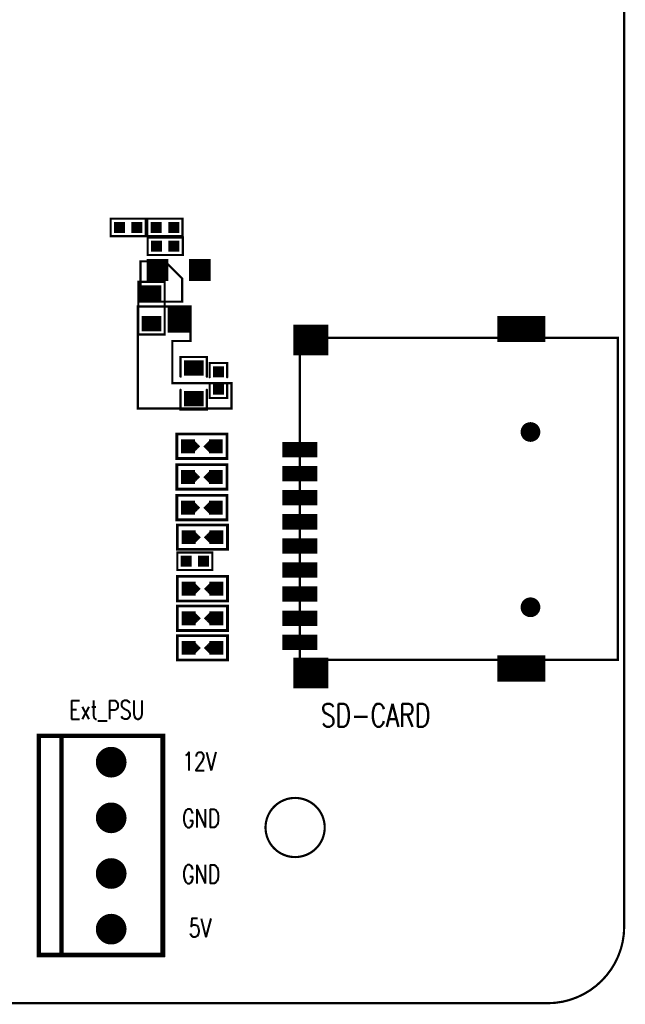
# Model space of a CAD drawing. Extents: x -14 to 157, y -7 to 92.
# Tile 124 of 129: x 129 to 157, y -4 to 41. Entities that reach past the tile are written whole.
import ezdxf

# ---------------------------------------------------------------- set-up
doc = ezdxf.new("R2010")
doc.units = 0
for name, pattern in [('SIG_22', [2, 1, 1]), ('SIG_277', [2, 1, 1]), ('TRMIDX_0', [2, 1, 1]), ('TRMIDX_1', [2, 1, 1])]:
    doc.linetypes.add(name, pattern=pattern)
for name, color, linetype in [('BOARD_CUTOUT_00', 254, 'CONTINUOUS'), ('BOARD_OUTLINE_00', 254, 'CONTINUOUS'), ('COPPER_01', 96, 'CONTINUOUS'), ('DRIL_NPLTE_THRU_01', 3, 'CONTINUOUS'), ('DRIL_NPLTE_THRU_02', 171, 'CONTINUOUS'), ('DRIL_NPLTE_THRU_03', 222, 'CONTINUOUS'), ('DRIL_NPLTE_THRU_04', 2, 'CONTINUOUS'), ('DRIL_PLTE_THRU_01', 3, 'CONTINUOUS'), ('DRIL_PLTE_THRU_02', 171, 'CONTINUOUS'), ('DRIL_PLTE_THRU_03', 222, 'CONTINUOUS'), ('DRIL_PLTE_THRU_04', 2, 'CONTINUOUS'), ('DRIL_SYMBOL', 254, 'CONTINUOUS'), ('PADS_BOT', 56, 'CONTINUOUS'), ('PADS_INNER', 96, 'CONTINUOUS'), ('PADS_TOP', 96, 'CONTINUOUS'), ('PART_TOP_2DLINE_00', 183, 'CONTINUOUS'), ('PART_TOP_2DLINE_01', 183, 'CONTINUOUS'), ('PART_TOP_2DLINE_126', 183, 'CONTINUOUS'), ('PART_TOP_COPPER_01', 183, 'CONTINUOUS'), ('TEXT_126', 254, 'CONTINUOUS')]:
    doc.layers.add(name, color=color, linetype=linetype)
doc.styles.add('W0$12', font='simplex', dxfattribs={"width": 0.75})
doc.styles.add('W0$15', font='simplex', dxfattribs={"width": 0.75})

# ---------------------------------------------------------------- blocks, each defined once
blk = doc.blocks.new('BOARD_74')
at = {"layer": 'BOARD_CUTOUT_00', "const_width": 0.1}
blk.add_lwpolyline([(146.35067, -82.00042, 1), (143.65067, -82.00042, 1)], format="xyb", close=True, dxfattribs=at)
at = {"layer": 'BOARD_OUTLINE_00', "const_width": 0.1}
blk.add_lwpolyline([(0, -3.5, -0.41421356), (3.5, 0), (156.51, 0, -0.41421356), (160.01, -3.5), (160.01, -86.52, -0.41421356), (156.51, -90.02), (3.5, -90.02, -0.41421356), (0, -86.52)], format="xyb", close=True, dxfattribs=at)
blk = doc.blocks.new('SMOOTH_0$1')
at = {"const_width": 0.05}
blk.add_lwpolyline([(-0.025, 0, 1), (0.025, 0, 1)], format="xyb", close=True, dxfattribs=at)
blk = doc.blocks.new('COPPER_88')
at = {"layer": 'COPPER_01', "const_width": 0.1}
blk.add_lwpolyline([(0.075, 0), (1.975, 0), (1.975, 1.05), (1.1875, 1.8375), (0.075, 1.8375)], close=True, dxfattribs=at)
at = {"layer": 'COPPER_01'}
for p in [(0.075, 1.8375), (1.1875, 1.8375), (1.975, 1.05), (0.075, 0), (1.975, 0)]:
    blk.add_blockref('SMOOTH_0$1', p, dxfattribs=at)
blk = doc.blocks.new('COPPER_146')
at = {"layer": 'COPPER_01', "const_width": 0.1}
blk.add_lwpolyline([(0, 0), (-2.4, 0), (-2.4, -4.65), (1.875, -4.65), (1.875, -3.5), (-0.825, -3.5), (-0.825, -1.575), (0, -1.575)], close=True, dxfattribs=at)
at = {"layer": 'COPPER_01'}
for p in [(-2.4, 0), (0, 0), (-0.825, -1.575), (0, -1.575), (-0.825, -3.5), (1.875, -3.5), (-2.4, -4.65), (1.875, -4.65)]:
    blk.add_blockref('SMOOTH_0$1', p, dxfattribs=at)
blk = doc.blocks.new('PART_BODY_TOP_24')
at = {"layer": 'PART_TOP_2DLINE_01', "const_width": 0.1}
blk.add_lwpolyline([(-0.8, 0.4), (0.8, 0.4), (0.8, -0.4), (-0.8, -0.4)], close=True, dxfattribs=at)
at = {"layer": 'PART_TOP_2DLINE_01'}
for p in [(-0.8, 0.4), (0.8, 0.4), (-0.8, -0.4), (0.8, -0.4)]:
    blk.add_blockref('SMOOTH_0$1', p, dxfattribs=at)
blk = doc.blocks.new('DRIL_HOLE_0')
blk.add_lwpolyline([(0, 0, 1), (0, 0, 1)], format="xyb", close=True)
blk = doc.blocks.new('PAD_0')
blk.add_lwpolyline([(0, 0, 1), (0, 0, 1)], format="xyb", close=True)
blk = doc.blocks.new('PAD_1')
at = {"const_width": 0.5}
blk.add_lwpolyline([(-0.25, 0), (0.25, 0)], dxfattribs=at)
blk = doc.blocks.new('STK_TOP_7')
at = {"layer": 'DRIL_PLTE_THRU_01'}
blk.add_blockref('DRIL_HOLE_0', (0, 0), dxfattribs=at)
at = {"layer": 'DRIL_PLTE_THRU_02'}
blk.add_blockref('DRIL_HOLE_0', (0, 0), dxfattribs=at)
at = {"layer": 'DRIL_PLTE_THRU_03'}
blk.add_blockref('DRIL_HOLE_0', (0, 0), dxfattribs=at)
at = {"layer": 'DRIL_PLTE_THRU_04'}
blk.add_blockref('DRIL_HOLE_0', (0, 0), dxfattribs=at)
at = {"layer": 'PADS_BOT'}
blk.add_blockref('PAD_0', (0, 0), dxfattribs=at)
at = {"layer": 'PADS_INNER'}
blk.add_blockref('PAD_0', (0, 0), dxfattribs=at)
at = {"layer": 'PADS_TOP'}
blk.add_blockref('PAD_1', (0, 0), dxfattribs=at)
blk = doc.blocks.new('SYM_TOP_17')
for name, p in [('PART_BODY_TOP_24', (0, 0)), ('STK_TOP_7', (-0.4, 0)), ('STK_TOP_7', (0.4, 0))]:
    blk.add_blockref(name, p)
blk = doc.blocks.new('PART_TOP_20')
blk.add_blockref('SYM_TOP_17', (0, 0))
blk = doc.blocks.new('PART_TOP_21')
blk.add_blockref('SYM_TOP_17', (0, 0))
blk = doc.blocks.new('PART_TOP_22')
blk.add_blockref('SYM_TOP_17', (0, 0))
blk = doc.blocks.new('PART_BODY_TOP_61')
at = {"layer": 'PART_TOP_2DLINE_01', "const_width": 0.1}
blk.add_lwpolyline([(-1.2, 0.6), (1.2, 0.6), (1.2, -0.6), (-1.2, -0.6)], close=True, dxfattribs=at)
at = {"layer": 'PART_TOP_2DLINE_01'}
for p in [(-1.2, 0.6), (1.2, 0.6), (-1.2, -0.6), (1.2, -0.6)]:
    blk.add_blockref('SMOOTH_0$1', p, dxfattribs=at)
blk = doc.blocks.new('PAD_9')
at = {"const_width": 0.7}
blk.add_lwpolyline([(-0.45, 0), (0.45, 0)], dxfattribs=at)
blk = doc.blocks.new('STK_TOP_10')
at = {"layer": 'DRIL_PLTE_THRU_01'}
blk.add_blockref('DRIL_HOLE_0', (0, 0), dxfattribs=at)
at = {"layer": 'DRIL_PLTE_THRU_02'}
blk.add_blockref('DRIL_HOLE_0', (0, 0), dxfattribs=at)
at = {"layer": 'DRIL_PLTE_THRU_03'}
blk.add_blockref('DRIL_HOLE_0', (0, 0), dxfattribs=at)
at = {"layer": 'DRIL_PLTE_THRU_04'}
blk.add_blockref('DRIL_HOLE_0', (0, 0), dxfattribs=at)
at = {"layer": 'PADS_BOT'}
blk.add_blockref('PAD_0', (0, 0), dxfattribs=at)
at = {"layer": 'PADS_INNER'}
blk.add_blockref('PAD_0', (0, 0), dxfattribs=at)
at = {"layer": 'PADS_TOP', "rotation": 90}
blk.add_blockref('PAD_9', (0, 0), dxfattribs=at)
blk = doc.blocks.new('SYM_TOP_54')
for name, p in [('PART_BODY_TOP_61', (0, 0)), ('STK_TOP_10', (-0.7, 0)), ('STK_TOP_10', (0.7, 0))]:
    blk.add_blockref(name, p)
blk = doc.blocks.new('PART_TOP_23')
blk.add_blockref('SYM_TOP_54', (0, 0))
blk = doc.blocks.new('PAD_7')
at = {"const_width": 0.9906}
blk.add_lwpolyline([(-0.4953, 0), (0.4953, 0)], dxfattribs=at)
blk = doc.blocks.new('STK_TOP_68')
at = {"layer": 'DRIL_PLTE_THRU_01'}
blk.add_blockref('DRIL_HOLE_0', (0, 0), dxfattribs=at)
at = {"layer": 'DRIL_PLTE_THRU_02'}
blk.add_blockref('DRIL_HOLE_0', (0, 0), dxfattribs=at)
at = {"layer": 'DRIL_PLTE_THRU_03'}
blk.add_blockref('DRIL_HOLE_0', (0, 0), dxfattribs=at)
at = {"layer": 'DRIL_PLTE_THRU_04'}
blk.add_blockref('DRIL_HOLE_0', (0, 0), dxfattribs=at)
at = {"layer": 'PADS_BOT'}
blk.add_blockref('PAD_0', (0, 0), dxfattribs=at)
at = {"layer": 'PADS_INNER'}
blk.add_blockref('PAD_0', (0, 0), dxfattribs=at)
at = {"layer": 'PADS_TOP'}
blk.add_blockref('PAD_7', (0, 0), dxfattribs=at)
blk = doc.blocks.new('PAD_8')
at = {"const_width": 1}
blk.add_lwpolyline([(-0.6, 0), (0.6, 0)], dxfattribs=at)
blk = doc.blocks.new('STK_TOP_69')
at = {"layer": 'DRIL_PLTE_THRU_01'}
blk.add_blockref('DRIL_HOLE_0', (0, 0), dxfattribs=at)
at = {"layer": 'DRIL_PLTE_THRU_02'}
blk.add_blockref('DRIL_HOLE_0', (0, 0), dxfattribs=at)
at = {"layer": 'DRIL_PLTE_THRU_03'}
blk.add_blockref('DRIL_HOLE_0', (0, 0), dxfattribs=at)
at = {"layer": 'DRIL_PLTE_THRU_04'}
blk.add_blockref('DRIL_HOLE_0', (0, 0), dxfattribs=at)
at = {"layer": 'PADS_BOT'}
blk.add_blockref('PAD_0', (0, 0), dxfattribs=at)
at = {"layer": 'PADS_INNER'}
blk.add_blockref('PAD_0', (0, 0), dxfattribs=at)
at = {"layer": 'PADS_TOP', "rotation": 90}
blk.add_blockref('PAD_8', (0, 0), dxfattribs=at)
blk = doc.blocks.new('SYM_TOP_25')
for name, p in [('STK_TOP_69', (0, 1.131)), ('STK_TOP_68', (-0.965, -1.131)), ('STK_TOP_68', (0.965, -1.131))]:
    blk.add_blockref(name, p)
blk = doc.blocks.new('PART_TOP_24')
blk.add_blockref('SYM_TOP_25', (0, 0))
blk = doc.blocks.new('PART_BODY_TOP_14')
at = {"layer": 'PART_TOP_2DLINE_01', "const_width": 0.1}
for points in [[(-0.3, 0.6), (-1.2, 0.6), (-1.2, -0.6), (-0.3, -0.6)], [(0.3, -0.6), (1.2, -0.6), (1.2, 0.6), (0.3, 0.6)]]:
    blk.add_lwpolyline(points, dxfattribs=at)
at = {"layer": 'PART_TOP_2DLINE_01'}
for p in [(-1.2, 0.6), (-0.3, 0.6), (0.3, 0.6), (1.2, 0.6), (-1.2, -0.6), (-0.3, -0.6), (0.3, -0.6), (1.2, -0.6)]:
    blk.add_blockref('SMOOTH_0$1', p, dxfattribs=at)
blk = doc.blocks.new('SYM_TOP_7')
for name, p in [('PART_BODY_TOP_14', (0, 0)), ('STK_TOP_10', (-0.7, 0)), ('STK_TOP_10', (0.7, 0))]:
    blk.add_blockref(name, p)
blk = doc.blocks.new('PART_TOP_25')
blk.add_blockref('SYM_TOP_7', (0, 0))
blk = doc.blocks.new('SMOOTH_0$10008')
at = {"const_width": 0.05004}
blk.add_lwpolyline([(-0.02502, 0, 1), (0.02502, 0, 1)], format="xyb", close=True, dxfattribs=at)
blk = doc.blocks.new('PART_BODY_TOP_17')
at = {"layer": 'PART_TOP_2DLINE_00', "const_width": 0.1}
blk.add_lwpolyline([(3.984, -6.4), (3.984, 8.3), (-10.516, 8.3), (-10.516, -6.4)], close=True, dxfattribs=at)
at = {"layer": 'PART_TOP_2DLINE_00'}
for p in [(-10.516, 8.3), (3.984, 8.3), (-10.516, -6.4), (3.984, -6.4)]:
    blk.add_blockref('SMOOTH_0$10008', p, dxfattribs=at)
blk = doc.blocks.new('PAD_25')
at = {"const_width": 0.699998}
blk.add_lwpolyline([(-0.799998, 0), (0.799998, 0)], dxfattribs=at)
blk = doc.blocks.new('STK_TOP_13')
at = {"layer": 'DRIL_PLTE_THRU_01'}
blk.add_blockref('DRIL_HOLE_0', (0, 0), dxfattribs=at)
at = {"layer": 'DRIL_PLTE_THRU_02'}
blk.add_blockref('DRIL_HOLE_0', (0, 0), dxfattribs=at)
at = {"layer": 'DRIL_PLTE_THRU_03'}
blk.add_blockref('DRIL_HOLE_0', (0, 0), dxfattribs=at)
at = {"layer": 'DRIL_PLTE_THRU_04'}
blk.add_blockref('DRIL_HOLE_0', (0, 0), dxfattribs=at)
at = {"layer": 'PADS_BOT'}
blk.add_blockref('PAD_0', (0, 0), dxfattribs=at)
at = {"layer": 'PADS_INNER'}
blk.add_blockref('PAD_0', (0, 0), dxfattribs=at)
at = {"layer": 'PADS_TOP'}
blk.add_blockref('PAD_25', (0, 0), dxfattribs=at)
blk = doc.blocks.new('PAD_6')
at = {"const_width": 1.4}
blk.add_lwpolyline([(-0.8, 0), (0.8, 0)], dxfattribs=at)
blk = doc.blocks.new('STK_TOP_14')
at = {"layer": 'DRIL_PLTE_THRU_01'}
blk.add_blockref('DRIL_HOLE_0', (0, 0), dxfattribs=at)
at = {"layer": 'DRIL_PLTE_THRU_02'}
blk.add_blockref('DRIL_HOLE_0', (0, 0), dxfattribs=at)
at = {"layer": 'DRIL_PLTE_THRU_03'}
blk.add_blockref('DRIL_HOLE_0', (0, 0), dxfattribs=at)
at = {"layer": 'DRIL_PLTE_THRU_04'}
blk.add_blockref('DRIL_HOLE_0', (0, 0), dxfattribs=at)
at = {"layer": 'PADS_BOT'}
blk.add_blockref('PAD_0', (0, 0), dxfattribs=at)
at = {"layer": 'PADS_INNER'}
blk.add_blockref('PAD_0', (0, 0), dxfattribs=at)
at = {"layer": 'PADS_TOP'}
blk.add_blockref('PAD_6', (0, 0), dxfattribs=at)
blk = doc.blocks.new('PAD_26')
at = {"const_width": 1.2}
blk.add_lwpolyline([(-1.1, 0), (1.1, 0)], dxfattribs=at)
blk = doc.blocks.new('STK_TOP_15')
at = {"layer": 'DRIL_PLTE_THRU_01'}
blk.add_blockref('DRIL_HOLE_0', (0, 0), dxfattribs=at)
at = {"layer": 'DRIL_PLTE_THRU_02'}
blk.add_blockref('DRIL_HOLE_0', (0, 0), dxfattribs=at)
at = {"layer": 'DRIL_PLTE_THRU_03'}
blk.add_blockref('DRIL_HOLE_0', (0, 0), dxfattribs=at)
at = {"layer": 'DRIL_PLTE_THRU_04'}
blk.add_blockref('DRIL_HOLE_0', (0, 0), dxfattribs=at)
at = {"layer": 'PADS_BOT'}
blk.add_blockref('PAD_0', (0, 0), dxfattribs=at)
at = {"layer": 'PADS_INNER'}
blk.add_blockref('PAD_0', (0, 0), dxfattribs=at)
at = {"layer": 'PADS_TOP'}
blk.add_blockref('PAD_26', (0, 0), dxfattribs=at)
blk = doc.blocks.new('DRIL_SYMBOL_0$9')
at = {"layer": 'DRIL_SYMBOL', "const_width": 0.0508}
for points in [[(-0.254, 0), (0.254, 0)], [(0, -0.254), (0, 0.254)]]:
    blk.add_lwpolyline(points, dxfattribs=at)
blk = doc.blocks.new('DRIL_HOLE_0$9')
at = {"const_width": 0.45}
blk.add_lwpolyline([(-0.225, 0, 1), (0.225, 0, 1)], format="xyb", close=True, dxfattribs=at)
blk.add_blockref('DRIL_SYMBOL_0$9', (0, 0))
blk = doc.blocks.new('PAD_27')
at = {"const_width": 0.45}
blk.add_lwpolyline([(0, -0.225, 1), (0, 0.225, 1)], format="xyb", close=True, dxfattribs=at)
blk = doc.blocks.new('STK_TOP_16')
at = {"layer": 'DRIL_NPLTE_THRU_01'}
blk.add_blockref('DRIL_HOLE_0$9', (0, 0), dxfattribs=at)
at = {"layer": 'DRIL_NPLTE_THRU_02'}
blk.add_blockref('DRIL_HOLE_0$9', (0, 0), dxfattribs=at)
at = {"layer": 'DRIL_NPLTE_THRU_03'}
blk.add_blockref('DRIL_HOLE_0$9', (0, 0), dxfattribs=at)
at = {"layer": 'DRIL_NPLTE_THRU_04'}
blk.add_blockref('DRIL_HOLE_0$9', (0, 0), dxfattribs=at)
at = {"layer": 'PADS_BOT'}
blk.add_blockref('PAD_27', (0, 0), dxfattribs=at)
at = {"layer": 'PADS_INNER'}
blk.add_blockref('PAD_27', (0, 0), dxfattribs=at)
at = {"layer": 'PADS_TOP'}
blk.add_blockref('PAD_27', (0, 0), dxfattribs=at)
blk = doc.blocks.new('SYM_TOP_10')
for name, p in [('STK_TOP_15', (-0.416, 8.7)), ('STK_TOP_14', (-10.016, 8.2)), ('PART_BODY_TOP_17', (0, 0)), ('STK_TOP_16', (0, 4)), ('STK_TOP_13', (-10.516, 3.2)), ('STK_TOP_13', (-10.516, 2.1)), ('STK_TOP_13', (-10.516, 1)), ('STK_TOP_13', (-10.516, -0.1)), ('STK_TOP_13', (-10.516, -1.2)), ('STK_TOP_13', (-10.516, -2.3)), ('STK_TOP_13', (-10.516, -3.4)), ('STK_TOP_16', (0, -4)), ('STK_TOP_13', (-10.516, -4.5)), ('STK_TOP_13', (-10.516, -5.6)), ('STK_TOP_15', (-0.416, -6.8)), ('STK_TOP_14', (-10.016, -7))]:
    blk.add_blockref(name, p)
blk = doc.blocks.new('PART_TOP_72')
blk.add_blockref('SYM_TOP_10', (0, 0))
blk = doc.blocks.new('PART_BODY_TOP_11')
at = {"layer": 'PART_TOP_2DLINE_01', "const_width": 0.1}
for points in [[(-0.15, 0.4), (-0.8, 0.4), (-0.8, -0.4), (-0.15, -0.4)], [(0.15, -0.4), (0.8, -0.4), (0.8, 0.4), (0.15, 0.4)]]:
    blk.add_lwpolyline(points, dxfattribs=at)
at = {"layer": 'PART_TOP_2DLINE_01'}
for p in [(-0.8, 0.4), (-0.15, 0.4), (0.15, 0.4), (0.8, 0.4), (-0.8, -0.4), (-0.15, -0.4), (0.15, -0.4), (0.8, -0.4)]:
    blk.add_blockref('SMOOTH_0$1', p, dxfattribs=at)
blk = doc.blocks.new('SYM_TOP_4')
for name, p in [('PART_BODY_TOP_11', (0, 0)), ('STK_TOP_7', (-0.4, 0)), ('STK_TOP_7', (0.4, 0))]:
    blk.add_blockref(name, p)
blk = doc.blocks.new('PART_TOP_85')
blk.add_blockref('SYM_TOP_4', (0, 0))
blk = doc.blocks.new('SMOOTH_0$0254')
at = {"const_width": 0.0127}
blk.add_lwpolyline([(-0.00635, 0, 1), (0.00635, 0, 1)], format="xyb", close=True, dxfattribs=at)
blk = doc.blocks.new('SMOOTH_0$0508')
at = {"const_width": 0.0254}
blk.add_lwpolyline([(-0.0127, 0, 1), (0.0127, 0, 1)], format="xyb", close=True, dxfattribs=at)
blk = doc.blocks.new('SMOOTH_0$127')
at = {"const_width": 0.0635}
blk.add_lwpolyline([(-0.03175, 0, 1), (0.03175, 0, 1)], format="xyb", close=True, dxfattribs=at)
blk = doc.blocks.new('PART_BODY_TOP_23')
at = {"layer": 'PART_TOP_2DLINE_01', "const_width": 0.127}
blk.add_lwpolyline([(1.143, -0.5588), (1.143, 0.5588), (-1.143, 0.5588), (-1.143, -0.5588)], close=True, dxfattribs=at)
at = {"layer": 'PART_TOP_COPPER_01', "linetype": 'TRMIDX_0', "const_width": 0.0508}
for points in [[(-0.3048, 0.1905), (-0.4953, 0.1905)], [(-0.2667, 0.1524), (-0.4572, 0.1524)], [(-0.2413, 0.1143), (-0.4318, 0.1143)], [(-0.2159, 0.0889), (-0.4064, 0.0889)], [(-0.1905, 0.0635), (-0.381, 0.0635)], [(-0.1524, 0.0381), (-0.3429, 0.0381)], [(-0.1397, -0.0127), (-0.3302, -0.0127)], [(-0.127, 0.0127), (-0.3175, 0.0127)], [(-0.3048, -0.1778), (-0.4953, -0.1778)], [(-0.2667, -0.1397), (-0.4572, -0.1397)], [(-0.2286, -0.1016), (-0.4191, -0.1016)], [(-0.2032, -0.0635), (-0.3937, -0.0635)], [(-0.1651, -0.0381), (-0.3556, -0.0381)]]:
    blk.add_lwpolyline(points, dxfattribs=at)
at = {"layer": 'PART_TOP_COPPER_01', "linetype": 'TRMIDX_0', "const_width": 0.0254}
for points in [[(-0.3556, -0.2667), (-0.08255, 0.00635), (-0.36195, 0.28575), (-0.36195, -0.254), (-0.3556, -0.254)], [(-0.3048, -0.1651), (-0.1397, 0), (-0.31115, 0.17145), (-0.31115, -0.1524), (-0.3048, -0.1524)]]:
    blk.add_lwpolyline(points, close=True, dxfattribs=at)
at = {"layer": 'PART_TOP_COPPER_01', "linetype": 'TRMIDX_1', "const_width": 0.0254}
for points in [[(0.3683, 0.2794), (0.09525, 0.00635), (0.37465, -0.27305), (0.37465, 0.2667), (0.3683, 0.2667)], [(0.3175, 0.1778), (0.1524, 0.0127), (0.32385, -0.15875), (0.32385, 0.1651), (0.3175, 0.1651)]]:
    blk.add_lwpolyline(points, close=True, dxfattribs=at)
at = {"layer": 'PART_TOP_COPPER_01', "linetype": 'TRMIDX_1', "const_width": 0.0508}
for points in [[(0.1397, 0), (0.3302, 0)], [(0.1524, 0.0254), (0.3429, 0.0254)], [(0.1651, -0.0254), (0.3556, -0.0254)], [(0.1778, 0.0508), (0.3683, 0.0508)], [(0.2159, 0.0762), (0.4064, 0.0762)], [(0.2413, 0.1143), (0.4318, 0.1143)], [(0.2794, 0.1524), (0.4699, 0.1524)], [(0.3175, 0.1905), (0.508, 0.1905)], [(0.2032, -0.0508), (0.3937, -0.0508)], [(0.2286, -0.0762), (0.4191, -0.0762)], [(0.254, -0.1016), (0.4445, -0.1016)], [(0.2794, -0.1397), (0.4699, -0.1397)], [(0.3175, -0.1778), (0.508, -0.1778)]]:
    blk.add_lwpolyline(points, dxfattribs=at)
at = {"layer": 'PART_TOP_2DLINE_01'}
for p in [(-1.143, 0.5588), (1.143, 0.5588), (-1.143, -0.5588), (1.143, -0.5588)]:
    blk.add_blockref('SMOOTH_0$127', p, dxfattribs=at)
at = {"layer": 'PART_TOP_COPPER_01'}
for name, p in [('SMOOTH_0$0508', (-0.4953, 0.1905)), ('SMOOTH_0$0508', (-0.4572, 0.1524)), ('SMOOTH_0$0508', (-0.4318, 0.1143)), ('SMOOTH_0$0508', (-0.4064, 0.0889)), ('SMOOTH_0$0508', (-0.381, 0.0635)), ('SMOOTH_0$0254', (-0.36195, 0.28575)), ('SMOOTH_0$0508', (-0.3429, 0.0381)), ('SMOOTH_0$0508', (-0.3302, -0.0127)), ('SMOOTH_0$0508', (-0.3175, 0.0127)), ('SMOOTH_0$0508', (-0.3048, 0.1905)), ('SMOOTH_0$0254', (-0.31115, 0.17145)), ('SMOOTH_0$0508', (-0.2667, 0.1524)), ('SMOOTH_0$0508', (-0.2413, 0.1143)), ('SMOOTH_0$0508', (-0.2159, 0.0889)), ('SMOOTH_0$0508', (-0.1905, 0.0635)), ('SMOOTH_0$0508', (-0.1524, 0.0381)), ('SMOOTH_0$0508', (-0.1397, -0.0127)), ('SMOOTH_0$0508', (-0.127, 0.0127)), ('SMOOTH_0$0254', (-0.1397, 0)), ('SMOOTH_0$0254', (-0.08255, 0.00635)), ('SMOOTH_0$0254', (0.09525, 0.00635)), ('SMOOTH_0$0508', (0.1397, 0)), ('SMOOTH_0$0508', (0.1524, 0.0254)), ('SMOOTH_0$0254', (0.1524, 0.0127)), ('SMOOTH_0$0508', (0.1651, -0.0254)), ('SMOOTH_0$0508', (0.1778, 0.0508)), ('SMOOTH_0$0508', (0.2159, 0.0762)), ('SMOOTH_0$0508', (0.2413, 0.1143)), ('SMOOTH_0$0508', (0.2794, 0.1524)), ('SMOOTH_0$0508', (0.3175, 0.1905)), ('SMOOTH_0$0254', (0.3175, 0.1778)), ('SMOOTH_0$0254', (0.3175, 0.1651)), ('SMOOTH_0$0508', (0.3302, 0)), ('SMOOTH_0$0254', (0.32385, 0.1651)), ('SMOOTH_0$0508', (0.3429, 0.0254)), ('SMOOTH_0$0508', (0.3556, -0.0254)), ('SMOOTH_0$0508', (0.3683, 0.0508)), ('SMOOTH_0$0254', (0.3683, 0.2794)), ('SMOOTH_0$0254', (0.3683, 0.2667)), ('SMOOTH_0$0254', (0.37465, 0.2667)), ('SMOOTH_0$0508', (0.4064, 0.0762)), ('SMOOTH_0$0508', (0.4318, 0.1143)), ('SMOOTH_0$0508', (0.4699, 0.1524)), ('SMOOTH_0$0508', (0.508, 0.1905)), ('SMOOTH_0$0508', (-0.4953, -0.1778)), ('SMOOTH_0$0508', (-0.4572, -0.1397)), ('SMOOTH_0$0508', (-0.4191, -0.1016)), ('SMOOTH_0$0508', (-0.3937, -0.0635)), ('SMOOTH_0$0508', (-0.3556, -0.0381)), ('SMOOTH_0$0254', (-0.36195, -0.254)), ('SMOOTH_0$0254', (-0.3556, -0.254)), ('SMOOTH_0$0254', (-0.3556, -0.2667)), ('SMOOTH_0$0508', (-0.3048, -0.1778)), ('SMOOTH_0$0254', (-0.31115, -0.1524)), ('SMOOTH_0$0254', (-0.3048, -0.1524)), ('SMOOTH_0$0254', (-0.3048, -0.1651)), ('SMOOTH_0$0508', (-0.2667, -0.1397)), ('SMOOTH_0$0508', (-0.2286, -0.1016)), ('SMOOTH_0$0508', (-0.2032, -0.0635)), ('SMOOTH_0$0508', (-0.1651, -0.0381)), ('SMOOTH_0$0508', (0.2032, -0.0508)), ('SMOOTH_0$0508', (0.2286, -0.0762)), ('SMOOTH_0$0508', (0.254, -0.1016)), ('SMOOTH_0$0508', (0.2794, -0.1397)), ('SMOOTH_0$0508', (0.3175, -0.1778)), ('SMOOTH_0$0254', (0.32385, -0.15875)), ('SMOOTH_0$0254', (0.37465, -0.27305)), ('SMOOTH_0$0508', (0.3937, -0.0508)), ('SMOOTH_0$0508', (0.4191, -0.0762)), ('SMOOTH_0$0508', (0.4445, -0.1016)), ('SMOOTH_0$0508', (0.4699, -0.1397)), ('SMOOTH_0$0508', (0.508, -0.1778))]:
    blk.add_blockref(name, p, dxfattribs=at)
blk = doc.blocks.new('PAD_16')
at = {"const_width": 0.635}
blk.add_lwpolyline([(-0.3175, 0), (0.3175, 0)], dxfattribs=at)
blk = doc.blocks.new('STK_TOP_25')
at = {"layer": 'DRIL_PLTE_THRU_01'}
blk.add_blockref('DRIL_HOLE_0', (0, 0), dxfattribs=at)
at = {"layer": 'DRIL_PLTE_THRU_02'}
blk.add_blockref('DRIL_HOLE_0', (0, 0), dxfattribs=at)
at = {"layer": 'DRIL_PLTE_THRU_03'}
blk.add_blockref('DRIL_HOLE_0', (0, 0), dxfattribs=at)
at = {"layer": 'DRIL_PLTE_THRU_04'}
blk.add_blockref('DRIL_HOLE_0', (0, 0), dxfattribs=at)
at = {"layer": 'PADS_BOT'}
blk.add_blockref('PAD_0', (0, 0), dxfattribs=at)
at = {"layer": 'PADS_INNER'}
blk.add_blockref('PAD_0', (0, 0), dxfattribs=at)
at = {"layer": 'PADS_TOP', "rotation": 90}
blk.add_blockref('PAD_16', (0, 0), dxfattribs=at)
blk = doc.blocks.new('SYM_TOP_16')
for name, p in [('PART_BODY_TOP_23', (0, 0)), ('STK_TOP_25', (-0.635, 0)), ('STK_TOP_25', (0.635, 0))]:
    blk.add_blockref(name, p)
blk = doc.blocks.new('PART_TOP_87')
blk.add_blockref('SYM_TOP_16', (0, 0))
blk = doc.blocks.new('PART_TOP_88')
blk.add_blockref('SYM_TOP_16', (0, 0))
blk = doc.blocks.new('PART_TOP_89')
blk.add_blockref('SYM_TOP_16', (0, 0))
blk = doc.blocks.new('PART_TOP_90')
blk.add_blockref('SYM_TOP_16', (0, 0))
blk = doc.blocks.new('PART_TOP_91')
blk.add_blockref('SYM_TOP_17', (0, 0))
blk = doc.blocks.new('PART_TOP_92')
blk.add_blockref('SYM_TOP_16', (0, 0))
blk = doc.blocks.new('PART_TOP_93')
blk.add_blockref('SYM_TOP_16', (0, 0))
blk = doc.blocks.new('PART_TOP_94')
blk.add_blockref('SYM_TOP_16', (0, 0))
blk = doc.blocks.new('SMOOTH_0$2032')
at = {"const_width": 0.1016}
blk.add_lwpolyline([(-0.0508, 0, 1), (0.0508, 0, 1)], format="xyb", close=True, dxfattribs=at)
blk = doc.blocks.new('PART_BODY_TOP_42')
at = {"layer": 'PART_TOP_2DLINE_126', "const_width": 0.203}
for points in [[(-1.19, 2.365), (8.8, 2.365), (8.8, -2.27), (-1.19, -2.27)], [(-1.19, 2.35), (8.81, 2.35), (8.81, -3.3), (-1.19, -3.3)]]:
    blk.add_lwpolyline(points, close=True, dxfattribs=at)
at = {"layer": 'PART_TOP_2DLINE_126'}
for p in [(-1.19, 2.365), (-1.19, 2.35), (8.8, 2.365), (8.81, 2.35), (-1.19, -2.27), (8.8, -2.27), (-1.19, -3.3), (8.81, -3.3)]:
    blk.add_blockref('SMOOTH_0$2032', p, dxfattribs=at)
blk = doc.blocks.new('PAD_35')
at = {"const_width": 0.7}
blk.add_lwpolyline([(0, -0.35, 1), (0, 0.35, 1)], format="xyb", close=True, dxfattribs=at)
blk = doc.blocks.new('STK_TOP_47')
at = {"layer": 'DRIL_PLTE_THRU_01'}
blk.add_blockref('DRIL_HOLE_0$9', (0, 0), dxfattribs=at)
at = {"layer": 'DRIL_PLTE_THRU_02'}
blk.add_blockref('DRIL_HOLE_0$9', (0, 0), dxfattribs=at)
at = {"layer": 'DRIL_PLTE_THRU_03'}
blk.add_blockref('DRIL_HOLE_0$9', (0, 0), dxfattribs=at)
at = {"layer": 'DRIL_PLTE_THRU_04'}
blk.add_blockref('DRIL_HOLE_0$9', (0, 0), dxfattribs=at)
at = {"layer": 'PADS_BOT'}
blk.add_blockref('PAD_35', (0, 0), dxfattribs=at)
at = {"layer": 'PADS_INNER'}
blk.add_blockref('PAD_35', (0, 0), dxfattribs=at)
at = {"layer": 'PADS_TOP'}
blk.add_blockref('PAD_35', (0, 0), dxfattribs=at)
blk = doc.blocks.new('SYM_TOP_35')
for name, p in [('PART_BODY_TOP_42', (0, 0)), ('STK_TOP_47', (0.01, 0)), ('STK_TOP_47', (2.55, 0)), ('STK_TOP_47', (5.09, 0)), ('STK_TOP_47', (7.63, 0))]:
    blk.add_blockref(name, p)
blk = doc.blocks.new('PART_TOP_115')
blk.add_blockref('SYM_TOP_35', (0, 0))

msp = doc.modelspace()

# ---------------------------------------------------------------- block references
for name, p in [('BOARD_74', (-3.5, 86.5)), ('PART_TOP_20', (133.887, 31.887)), ('PART_TOP_22', (135.575, 31.025)), ('PART_TOP_72', (152.235, 18.55)), ('PART_TOP_91', (136.925, 16.65))]:
    msp.add_blockref(name, p)
for name, p, rotation in [('PART_TOP_21', (135.562, 31.887), 180), ('PART_TOP_24', (136.185, 28.812), 180), ('PART_TOP_23', (134.95, 28.2), 270), ('PART_TOP_25', (136.875, 24.775), 90), ('PART_TOP_85', (138, 24.9), 90), ('PART_TOP_92', (137.25, 21.9), 180), ('PART_TOP_93', (137.25, 20.5), 180), ('PART_TOP_94', (137.25, 19.1), 180), ('PART_TOP_87', (137.275, 17.75), 180), ('PART_TOP_88', (137.275, 15.4), 180), ('PART_TOP_89', (137.275, 14.05), 180), ('PART_TOP_90', (137.275, 12.7), 180), ('PART_TOP_115', (133.111, 7.49), 270)]:
    msp.add_blockref(name, p, dxfattribs=dict(rotation=rotation))
at = {"linetype": 'SIG_22'}
msp.add_blockref('COPPER_88', (134.375, 28.5), dxfattribs=at)
at = {"linetype": 'SIG_277'}
msp.add_blockref('COPPER_146', (136.725, 28.275), dxfattribs=at)

# ---------------------------------------------------------------- texts
at = {"layer": 'TEXT_126', "width": 0.75}
for s, height, style, p in [('Ext_PSU', 0.84, 'W0$12', (131.2, 9.45)), ('SD-CARD', 1.05, 'W0$15', (142.675, 9.1)), ('12V', 0.84, 'W0$12', (136.35, 7.1)), ('GND', 0.84, 'W0$12', (136.35, 4.5)), ('GND', 0.84, 'W0$12', (136.35, 1.95)), ('5V', 0.84, 'W0$12', (136.65, -0.5))]:
    msp.add_text(s, height=height, dxfattribs=dict(at, style=style)).set_placement(p)

doc.saveas('drawing.dxf')
